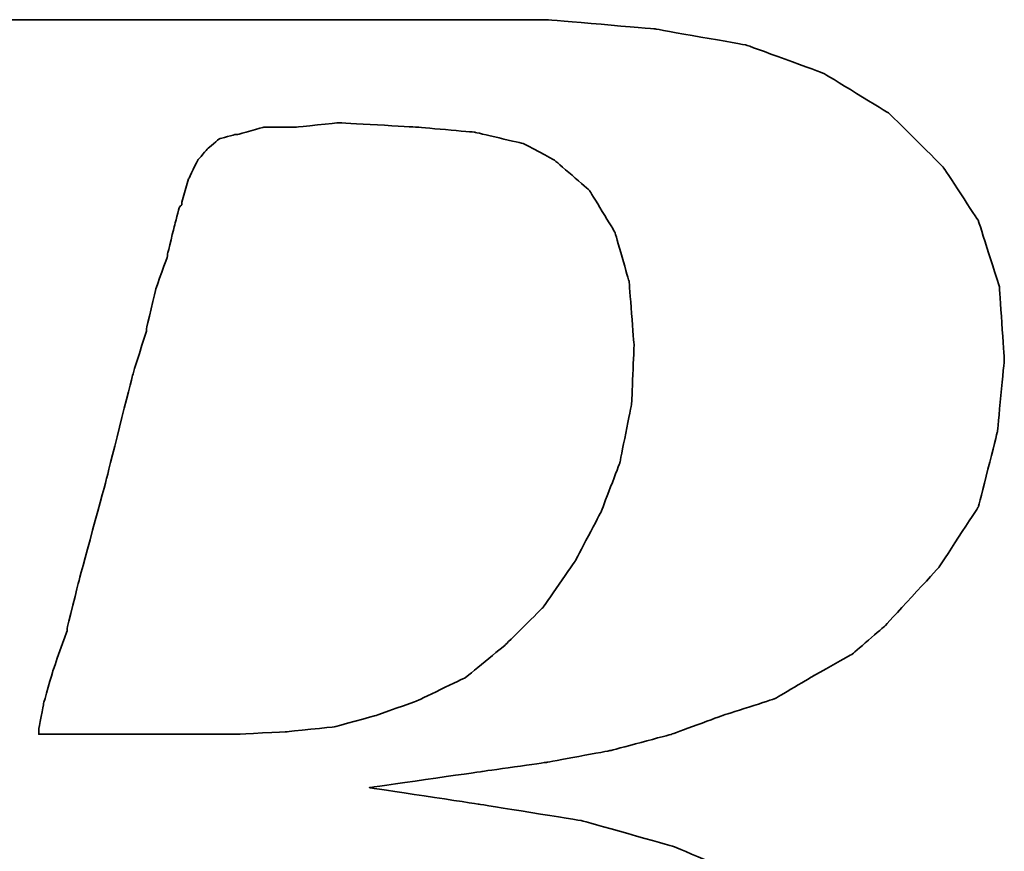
# Model space of a CAD drawing. Header units: millimetres. Extents: x 22 to 196, y 10 to 145.
# Tile 29 of 50: x 176.889 to 177.383, y 89.996 to 90.414. Entities that reach past the tile are written whole.
import ezdxf

# ---------------------------------------------------------------- set-up
doc = ezdxf.new("R2010")
doc.units = ezdxf.units.MM
doc.header["$LTSCALE"] = 0.1
doc.layers.add('DIM', color=4, linetype='CONTINUOUS')
doc.layers.add('layer 1', color=7, linetype='CONTINUOUS')

# ---------------------------------------------------------------- blocks, each defined once
blk = doc.blocks.new('TBI MOTION logo(完整正式版)')
at = {"layer": 'layer 1', "color": 22, "lineweight": 35}
for points, knots in [([(-64.65375, -6.86375), (-64.65375, -6.86375), (-64.84375, -7.29625), (-64.84375, -7.29625), (-64.84375, -7.29625), (-64.84375, -7.29625), (-64.86875, -7.34375), (-64.86875, -7.34375), (-64.86875, -7.34375), (-64.86875, -7.34375), (-64.86875, -7.36875), (-64.86875, -7.36875), (-64.86875, -7.36875), (-64.86875, -7.36875), (-65.15375, -7.65375), (-65.15375, -7.65375), (-65.15375, -7.65375), (-65.15375, -7.65375), (-65.17875, -7.65375), (-65.17875, -7.65375), (-65.17875, -7.65375), (-65.17875, -7.65375), (-65.20375, -7.67875), (-65.20375, -7.67875), (-65.20375, -7.67875), (-65.20375, -7.67875), (-65.58875, -7.87125), (-65.58875, -7.87125), (-65.58875, -7.87125), (-65.58875, -7.87125), (-65.63375, -7.87125), (-65.63375, -7.87125), (-65.63375, -7.87125), (-65.63375, -7.87125), (-65.65875, -7.89375), (-65.65875, -7.89375), (-65.65875, -7.89375), (-65.65875, -7.89375), (-66.09375, -7.94375), (-66.09375, -7.94375), (-66.09375, -7.94375), (-66.09375, -7.94375), (-66.11375, -7.94375), (-66.11375, -7.94375), (-66.11375, -7.94375), (-66.11375, -7.94375), (-66.16375, -7.94375), (-66.16375, -7.94375), (-66.16375, -7.94375), (-66.16375, -7.94375), (-66.30875, -7.94375), (-66.30875, -7.94375), (-66.30875, -7.94375), (-66.30875, -7.94375), (-66.69375, -7.94375), (-66.69375, -7.94375), (-66.69375, -7.94375), (-66.69375, -7.94375), (-67.07375, -7.94375), (-67.07375, -7.94375), (-67.07375, -7.94375), (-67.07375, -7.94375), (-67.12375, -7.94375), (-67.12375, -7.94375), (-67.12375, -7.94375), (-67.12375, -7.94375), (-67.12375, -7.96625), (-67.12375, -7.96625), (-67.12375, -7.96625), (-67.12375, -7.96625), (-67.14875, -7.99125), (-67.14875, -7.99125), (-67.14875, -7.99125), (-67.14875, -7.99125), (-67.24375, -8.34875), (-67.24375, -8.34875), (-67.24375, -8.34875), (-67.24375, -8.34875), (-67.31375, -8.68625), (-67.31375, -8.68625), (-67.31375, -8.68625), (-67.31375, -8.68625), (-67.26875, -8.68625), (-67.26875, -8.68625), (-67.26875, -8.68625), (-67.26875, -8.68625), (-67.07375, -8.68625), (-67.07375, -8.68625), (-67.07375, -8.68625), (-67.07375, -8.68625), (-66.54875, -8.68625), (-66.54875, -8.68625), (-66.54875, -8.68625), (-66.54875, -8.68625), (-65.82625, -8.68625), (-65.82625, -8.68625), (-65.82625, -8.68625), (-65.82625, -8.68625), (-65.01375, -8.68625), (-65.01375, -8.68625), (-65.01375, -8.68625), (-65.01375, -8.68625), (-64.05375, -8.68625), (-64.05375, -8.68625), (-64.05375, -8.68625), (-64.05375, -8.68625), (-62.08375, -8.68625), (-62.08375, -8.68625), (-62.08375, -8.68625), (-62.08375, -8.68625), (-60.06875, -8.68625), (-60.06875, -8.68625), (-60.06875, -8.68625), (-60.06875, -8.68625), (-59.10875, -8.68625), (-59.10875, -8.68625), (-59.10875, -8.68625), (-59.10875, -8.68625), (-58.29375, -8.68625), (-58.29375, -8.68625), (-58.29375, -8.68625), (-58.29375, -8.68625), (-57.57375, -8.68625), (-57.57375, -8.68625), (-57.57375, -8.68625), (-57.57375, -8.68625), (-57.04875, -8.68625), (-57.04875, -8.68625), (-57.04875, -8.68625), (-57.04875, -8.68625), (-56.85375, -8.68625), (-56.85375, -8.68625), (-56.85375, -8.68625), (-56.85375, -8.68625), (-56.70875, -8.68625), (-56.70875, -8.68625), (-56.70875, -8.68625), (-56.70875, -8.68625), (-56.61375, -8.68625), (-56.61375, -8.68625), (-56.61375, -8.68625), (-56.61375, -8.68625), (-56.56875, -8.68625), (-56.56875, -8.68625), (-56.56875, -8.68625), (-56.56875, -8.68625), (-55.65375, -8.63875), (-55.65375, -8.63875), (-55.65375, -8.63875), (-55.65375, -8.63875), (-54.76875, -8.51875), (-54.76875, -8.51875), (-54.76875, -8.51875), (-54.76875, -8.51875), (-53.90375, -8.30375), (-53.90375, -8.30375), (-53.90375, -8.30375), (-53.90375, -8.30375), (-53.08875, -8.03875), (-53.08875, -8.03875), (-53.08875, -8.03875), (-53.08875, -8.03875), (-52.34375, -7.65375), (-52.34375, -7.65375), (-52.34375, -7.65375), (-52.34375, -7.65375), (-51.69875, -7.29625), (-51.69875, -7.29625), (-51.69875, -7.29625), (-51.69875, -7.29625), (-51.21875, -6.91125), (-51.21875, -6.91125), (-51.21875, -6.91125), (-51.21875, -6.91125), (-50.83375, -6.50375), (-50.83375, -6.50375), (-50.83375, -6.50375), (-50.83375, -6.50375), (-50.44875, -5.94875), (-50.44875, -5.94875), (-50.44875, -5.94875), (-50.44875, -5.94875), (-50.13875, -5.30375), (-50.13875, -5.30375), (-50.13875, -5.30375), (-50.13875, -5.30375), (-49.99375, -4.65375), (-49.99375, -4.65375), (-49.99375, -4.65375), (-49.99375, -4.65375), (-49.92375, -3.98375), (-49.92375, -3.98375), (-49.92375, -3.98375), (-49.92375, -3.98375), (-49.99375, -3.19374), (-49.99375, -3.19374), (-49.99375, -3.19374), (-49.99375, -3.19374), (-50.23374, -2.44874), (-50.23374, -2.44874), (-50.23374, -2.44874), (-50.23374, -2.44874), (-50.59375, -1.87374), (-50.59375, -1.87374), (-50.59375, -1.87374), (-50.59375, -1.87374), (-51.09875, -1.31874), (-51.09875, -1.31874), (-51.09875, -1.31874), (-51.09875, -1.31874), (-51.74375, -0.81875), (-51.74375, -0.81875), (-51.74375, -0.81875), (-51.74375, -0.81875), (-52.53875, -0.48125), (-52.53875, -0.48125), (-52.53875, -0.48125), (-52.53875, -0.48125), (-53.47375, -0.21875), (-53.47375, -0.21875), (-53.47375, -0.21875), (-53.47375, -0.21875), (-54.52875, -0.04874), (-54.52875, -0.04874), (-54.52875, -0.04874), (-54.52875, -0.04874), (-55.65375, 0.12125), (-55.65375, 0.12125), (-55.65375, 0.12125), (-55.65375, 0.12125), (-54.50375, 0.28624), (-54.50375, 0.28624), (-54.50375, 0.28624), (-54.50375, 0.28624), (-53.83375, 0.38124), (-53.83375, 0.38124), (-53.83375, 0.38124), (-53.83375, 0.38124), (-53.18375, 0.50125), (-53.18375, 0.50125), (-53.18375, 0.50125), (-53.18375, 0.50125), (-52.55875, 0.66874), (-52.55875, 0.66874), (-52.55875, 0.66874), (-52.55875, 0.66874), (-52.03375, 0.86124), (-52.03375, 0.86124), (-52.03375, 0.86124), (-52.03375, 0.86124), (-51.50374, 1.03124), (-51.50374, 1.03124), (-51.50374, 1.03124), (-51.50374, 1.03124), (-51.09875, 1.27125), (-51.09875, 1.27125), (-51.09875, 1.27125), (-51.09875, 1.27125), (-50.71375, 1.48624), (-50.71375, 1.48624), (-50.71375, 1.48624), (-50.71375, 1.48624), (-50.37625, 1.77625), (-50.37625, 1.77625), (-50.37625, 1.77625), (-50.37625, 1.77625), (-49.82375, 2.37625), (-49.82375, 2.37625), (-49.82375, 2.37625), (-49.82375, 2.37625), (-49.41875, 2.99625), (-49.41875, 2.99625), (-49.41875, 2.99625), (-49.41875, 2.99625), (-49.22375, 3.76625), (-49.22375, 3.76625), (-49.22375, 3.76625), (-49.22375, 3.76625), (-49.15375, 4.50874), (-49.15375, 4.50874), (-49.15375, 4.50874), (-49.15375, 4.50874), (-49.20375, 5.25125), (-49.20375, 5.25125), (-49.20375, 5.25125), (-49.20375, 5.25125), (-49.41875, 5.92625), (-49.41875, 5.92625), (-49.41875, 5.92625), (-49.41875, 5.92625), (-49.77875, 6.47625), (-49.77875, 6.47625), (-49.77875, 6.47625), (-49.77875, 6.47625), (-50.33125, 7.02624), (-50.33125, 7.02624), (-50.33125, 7.02624), (-50.33125, 7.02624), (-51.00125, 7.43625), (-51.00125, 7.43625), (-51.00125, 7.43625), (-51.00125, 7.43625), (-51.79375, 7.72625), (-51.79375, 7.72625), (-51.79375, 7.72625), (-51.79375, 7.72625), (-52.72875, 7.89124), (-52.72875, 7.89124), (-52.72875, 7.89124), (-52.72875, 7.89124), (-53.83375, 7.98625), (-53.83375, 7.98625), (-53.83375, 7.98625), (-53.83375, 7.98625), (-53.92875, 7.98625), (-53.92875, 7.98625), (-53.92875, 7.98625), (-53.92875, 7.98625), (-54.26375, 7.98625), (-54.26375, 7.98625), (-54.26375, 7.98625), (-54.26375, 7.98625), (-54.74375, 7.98625), (-54.74375, 7.98625), (-54.74375, 7.98625), (-54.74375, 7.98625), (-55.36875, 7.98625), (-55.36875, 7.98625), (-55.36875, 7.98625), (-55.36875, 7.98625), (-56.13375, 7.98625), (-56.13375, 7.98625), (-56.13375, 7.98625), (-56.13375, 7.98625), (-56.94875, 7.98625), (-56.94875, 7.98625), (-56.94875, 7.98625), (-56.94875, 7.98625), (-58.77625, 7.98625), (-58.77625, 7.98625), (-58.77625, 7.98625), (-58.77625, 7.98625), (-60.59875, 7.98625), (-60.59875, 7.98625), (-60.59875, 7.98625), (-60.59875, 7.98625), (-61.41375, 7.98625), (-61.41375, 7.98625), (-61.41375, 7.98625), (-61.41375, 7.98625), (-62.17875, 7.98625), (-62.17875, 7.98625), (-62.17875, 7.98625), (-62.17875, 7.98625), (-62.80375, 7.98625), (-62.80375, 7.98625), (-62.80375, 7.98625), (-62.80375, 7.98625), (-63.30625, 7.98625), (-63.30625, 7.98625), (-63.30625, 7.98625), (-63.30625, 7.98625), (-63.57375, 7.98625), (-63.57375, 7.98625), (-63.57375, 7.98625), (-63.57375, 7.98625), (-63.57375, 7.96375), (-63.57375, 7.96375), (-63.57375, 7.96375), (-63.57375, 7.96375), (-63.59875, 7.94125), (-63.59875, 7.94125), (-63.59875, 7.94125), (-63.59875, 7.94125), (-63.69375, 7.55625), (-63.69375, 7.55625), (-63.69375, 7.55625), (-63.69375, 7.55625), (-63.76375, 7.24624), (-63.76375, 7.24624), (-63.76375, 7.24624), (-63.76375, 7.24624), (-63.23875, 7.24624), (-63.23875, 7.24624), (-63.23875, 7.24624), (-63.23875, 7.24624), (-62.75875, 7.24624), (-62.75875, 7.24624), (-62.75875, 7.24624), (-62.75875, 7.24624), (-62.61125, 7.24624), (-62.61125, 7.24624), (-62.61125, 7.24624), (-62.61125, 7.24624), (-62.56625, 7.24624), (-62.56625, 7.24624), (-62.56625, 7.24624), (-62.56625, 7.24624), (-62.22875, 7.24624), (-62.22875, 7.24624), (-62.22875, 7.24624), (-62.22875, 7.24624), (-62.20375, 7.24624), (-62.20375, 7.24624), (-62.20375, 7.24624), (-62.20375, 7.24624), (-62.17875, 7.21875), (-62.17875, 7.21875), (-62.17875, 7.21875), (-62.17875, 7.21875), (-61.96375, 7.17125), (-61.96375, 7.17125), (-61.96375, 7.17125), (-61.96375, 7.17125), (-61.72375, 7.12624), (-61.72375, 7.12624), (-61.72375, 7.12624), (-61.72375, 7.12624), (-61.70375, 7.12624), (-61.70375, 7.12624), (-61.70375, 7.12624), (-61.70375, 7.12624), (-61.55875, 7.07624), (-61.55875, 7.07624), (-61.55875, 7.07624), (-61.55875, 7.07624), (-61.50875, 7.07624), (-61.50875, 7.07624), (-61.50875, 7.07624), (-61.50875, 7.07624), (-61.48375, 7.02624), (-61.48375, 7.02624), (-61.48375, 7.02624), (-61.48375, 7.02624), (-61.31875, 6.83375), (-61.31875, 6.83375), (-61.31875, 6.83375), (-61.31875, 6.83375), (-61.29375, 6.81125), (-61.29375, 6.81125), (-61.29375, 6.81125), (-61.29375, 6.81125), (-61.29375, 6.78625), (-61.29375, 6.78625), (-61.29375, 6.78625), (-61.29375, 6.78625), (-61.19875, 6.50124), (-61.19875, 6.50124), (-61.19875, 6.50124), (-61.19875, 6.50124), (-61.17375, 6.45124), (-61.17375, 6.45124), (-61.17375, 6.45124), (-61.17375, 6.45124), (-61.19875, 6.40625), (-61.19875, 6.40625), (-61.19875, 6.40625), (-61.19875, 6.40625), (-61.26875, 5.99624), (-61.26875, 5.99624), (-61.26875, 5.99624), (-61.26875, 5.99624), (-61.26875, 5.85125), (-61.26875, 5.85125), (-61.26875, 5.85125), (-61.26875, 5.85125), (-61.26875, 5.82625), (-61.26875, 5.82625), (-61.26875, 5.82625), (-61.26875, 5.82625), (-61.29375, 5.80625), (-61.29375, 5.80625), (-61.29375, 5.80625), (-61.29375, 5.80625), (-61.34125, 5.66125), (-61.34125, 5.66125), (-61.34125, 5.66125), (-61.34125, 5.66125), (-61.41375, 5.44625), (-61.41375, 5.44625), (-61.41375, 5.44625), (-61.41375, 5.44625), (-61.48375, 5.15625), (-61.48375, 5.15625), (-61.48375, 5.15625), (-61.48375, 5.15625), (-61.58375, 4.82124), (-61.58375, 4.82124), (-61.58375, 4.82124), (-61.58375, 4.82124), (-61.79875, 4.00375), (-61.79875, 4.00375), (-61.79875, 4.00375), (-61.79875, 4.00375), (-62.05875, 2.99625), (-62.05875, 2.99625), (-62.05875, 2.99625), (-62.05875, 2.99625), (-62.34875, 1.91625), (-62.34875, 1.91625), (-62.34875, 1.91625), (-62.34875, 1.91625), (-62.97375, -0.41124), (-62.97375, -0.41124), (-62.97375, -0.41124), (-62.97375, -0.41124), (-63.59875, -2.75875), (-63.59875, -2.75875), (-63.59875, -2.75875), (-63.59875, -2.75875), (-63.88375, -3.86374), (-63.88375, -3.86374), (-63.88375, -3.86374), (-63.88375, -3.86374), (-64.14875, -4.82374), (-64.14875, -4.82374), (-64.14875, -4.82374), (-64.14875, -4.82374), (-64.36375, -5.64125), (-64.36375, -5.64125), (-64.36375, -5.64125), (-64.36375, -5.64125), (-64.43625, -5.97625), (-64.43625, -5.97625), (-64.43625, -5.97625), (-64.43625, -5.97625), (-64.50875, -6.28625), (-64.50875, -6.28625), (-64.50875, -6.28625), (-64.50875, -6.28625), (-64.50875, -6.30875), (-64.50875, -6.30875), (-64.50875, -6.30875), (-64.50875, -6.30875), (-64.57875, -6.50375), (-64.57875, -6.50375), (-64.57875, -6.50375), (-64.57875, -6.50375), (-64.62875, -6.69625), (-64.62875, -6.69625), (-64.62875, -6.69625), (-64.62875, -6.69625), (-64.62875, -6.76875), (-64.62875, -6.76875), (-64.62875, -6.76875), (-64.62875, -6.76875), (-64.62875, -6.81375), (-64.62875, -6.81375), (-64.62875, -6.81375), (-64.62875, -6.81375), (-64.62875, -6.83875), (-64.62875, -6.83875), (-64.62875, -6.83875), (-64.62875, -6.83875), (-64.65375, -6.86375), (-64.65375, -6.86375)], [0, 0, 0, 0, 0.00719424, 0.00719424, 0.00719424, 0.00719425, 0.01438849, 0.01438849, 0.01438849, 0.0143885, 0.02158273, 0.02158273, 0.02158273, 0.02158274, 0.02877698, 0.02877698, 0.02877698, 0.02877699, 0.03597122, 0.03597122, 0.03597122, 0.03597123, 0.04316547, 0.04316547, 0.04316547, 0.04316548, 0.05035971, 0.05035971, 0.05035971, 0.05035972, 0.05755396, 0.05755396, 0.05755396, 0.05755397, 0.0647482, 0.0647482, 0.0647482, 0.06474821, 0.07194245, 0.07194245, 0.07194245, 0.07194246, 0.07913669, 0.07913669, 0.07913669, 0.0791367, 0.08633094, 0.08633094, 0.08633094, 0.08633095, 0.09352518, 0.09352518, 0.09352518, 0.09352519, 0.10071942, 0.10071942, 0.10071942, 0.10071943, 0.10791367, 0.10791367, 0.10791367, 0.10791368, 0.11510791, 0.11510791, 0.11510791, 0.11510792, 0.12230216, 0.12230216, 0.12230216, 0.12230217, 0.1294964, 0.1294964, 0.1294964, 0.12949641, 0.13669065, 0.13669065, 0.13669065, 0.13669066, 0.14388489, 0.14388489, 0.14388489, 0.1438849, 0.15107914, 0.15107914, 0.15107914, 0.15107915, 0.15827338, 0.15827338, 0.15827338, 0.15827339, 0.16546763, 0.16546763, 0.16546763, 0.16546764, 0.17266187, 0.17266187, 0.17266187, 0.17266188, 0.17985612, 0.17985612, 0.17985612, 0.17985613, 0.18705036, 0.18705036, 0.18705036, 0.18705037, 0.1942446, 0.1942446, 0.1942446, 0.19424461, 0.20143885, 0.20143885, 0.20143885, 0.20143886, 0.20863309, 0.20863309, 0.20863309, 0.2086331, 0.21582734, 0.21582734, 0.21582734, 0.21582735, 0.22302158, 0.22302158, 0.22302158, 0.22302159, 0.23021583, 0.23021583, 0.23021583, 0.23021584, 0.23741007, 0.23741007, 0.23741007, 0.23741008, 0.24460432, 0.24460432, 0.24460432, 0.24460433, 0.25179856, 0.25179856, 0.25179856, 0.25179857, 0.25899281, 0.25899281, 0.25899281, 0.25899282, 0.26618705, 0.26618705, 0.26618705, 0.26618706, 0.27338129, 0.27338129, 0.27338129, 0.2733813, 0.28057554, 0.28057554, 0.28057554, 0.28057555, 0.28776978, 0.28776978, 0.28776978, 0.28776979, 0.29496403, 0.29496403, 0.29496403, 0.29496404, 0.30215827, 0.30215827, 0.30215827, 0.30215828, 0.30935252, 0.30935252, 0.30935252, 0.30935253, 0.31654676, 0.31654676, 0.31654676, 0.31654677, 0.32374101, 0.32374101, 0.32374101, 0.32374102, 0.33093525, 0.33093525, 0.33093525, 0.33093526, 0.3381295, 0.3381295, 0.3381295, 0.33812951, 0.34532374, 0.34532374, 0.34532374, 0.34532375, 0.35251799, 0.35251799, 0.35251799, 0.352518, 0.35971223, 0.35971223, 0.35971223, 0.35971224, 0.36690647, 0.36690647, 0.36690647, 0.36690648, 0.37410072, 0.37410072, 0.37410072, 0.37410073, 0.38129496, 0.38129496, 0.38129496, 0.38129497, 0.38848921, 0.38848921, 0.38848921, 0.38848922, 0.39568345, 0.39568345, 0.39568345, 0.39568346, 0.4028777, 0.4028777, 0.4028777, 0.40287771, 0.41007194, 0.41007194, 0.41007194, 0.41007195, 0.41726619, 0.41726619, 0.41726619, 0.4172662, 0.42446043, 0.42446043, 0.42446043, 0.42446044, 0.43165468, 0.43165468, 0.43165468, 0.43165469, 0.43884892, 0.43884892, 0.43884892, 0.43884893, 0.44604317, 0.44604317, 0.44604317, 0.44604318, 0.45323741, 0.45323741, 0.45323741, 0.45323742, 0.46043165, 0.46043165, 0.46043165, 0.46043166, 0.4676259, 0.4676259, 0.4676259, 0.46762591, 0.47482014, 0.47482014, 0.47482014, 0.47482015, 0.48201439, 0.48201439, 0.48201439, 0.4820144, 0.48920863, 0.48920863, 0.48920863, 0.48920864, 0.49640288, 0.49640288, 0.49640288, 0.49640289, 0.50359712, 0.50359712, 0.50359712, 0.50359713, 0.51079137, 0.51079137, 0.51079137, 0.51079138, 0.51798561, 0.51798561, 0.51798561, 0.51798562, 0.52517986, 0.52517986, 0.52517986, 0.52517987, 0.5323741, 0.5323741, 0.5323741, 0.53237411, 0.53956835, 0.53956835, 0.53956835, 0.53956836, 0.54676259, 0.54676259, 0.54676259, 0.5467626, 0.55395683, 0.55395683, 0.55395683, 0.55395684, 0.56115108, 0.56115108, 0.56115108, 0.56115109, 0.56834532, 0.56834532, 0.56834532, 0.56834533, 0.57553957, 0.57553957, 0.57553957, 0.57553958, 0.58273381, 0.58273381, 0.58273381, 0.58273382, 0.58992806, 0.58992806, 0.58992806, 0.58992807, 0.5971223, 0.5971223, 0.5971223, 0.59712231, 0.60431655, 0.60431655, 0.60431655, 0.60431656, 0.61151079, 0.61151079, 0.61151079, 0.6115108, 0.61870504, 0.61870504, 0.61870504, 0.61870505, 0.62589928, 0.62589928, 0.62589928, 0.62589929, 0.63309353, 0.63309353, 0.63309353, 0.63309354, 0.64028777, 0.64028777, 0.64028777, 0.64028778, 0.64748201, 0.64748201, 0.64748201, 0.64748202, 0.65467626, 0.65467626, 0.65467626, 0.65467627, 0.6618705, 0.6618705, 0.6618705, 0.66187051, 0.66906475, 0.66906475, 0.66906475, 0.66906476, 0.67625899, 0.67625899, 0.67625899, 0.676259, 0.68345324, 0.68345324, 0.68345324, 0.68345325, 0.69064748, 0.69064748, 0.69064748, 0.69064749, 0.69784173, 0.69784173, 0.69784173, 0.69784174, 0.70503597, 0.70503597, 0.70503597, 0.70503598, 0.71223022, 0.71223022, 0.71223022, 0.71223023, 0.71942446, 0.71942446, 0.71942446, 0.71942447, 0.72661871, 0.72661871, 0.72661871, 0.72661872, 0.73381295, 0.73381295, 0.73381295, 0.73381296, 0.74100719, 0.74100719, 0.74100719, 0.7410072, 0.74820144, 0.74820144, 0.74820144, 0.74820145, 0.75539568, 0.75539568, 0.75539568, 0.75539569, 0.76258993, 0.76258993, 0.76258993, 0.76258994, 0.76978417, 0.76978417, 0.76978417, 0.76978418, 0.77697842, 0.77697842, 0.77697842, 0.77697843, 0.78417266, 0.78417266, 0.78417266, 0.78417267, 0.79136691, 0.79136691, 0.79136691, 0.79136692, 0.79856115, 0.79856115, 0.79856115, 0.79856116, 0.8057554, 0.8057554, 0.8057554, 0.80575541, 0.81294964, 0.81294964, 0.81294964, 0.81294965, 0.82014388, 0.82014388, 0.82014388, 0.82014389, 0.82733813, 0.82733813, 0.82733813, 0.82733814, 0.83453237, 0.83453237, 0.83453237, 0.83453238, 0.84172662, 0.84172662, 0.84172662, 0.84172663, 0.84892086, 0.84892086, 0.84892086, 0.84892087, 0.85611511, 0.85611511, 0.85611511, 0.85611512, 0.86330935, 0.86330935, 0.86330935, 0.86330936, 0.8705036, 0.8705036, 0.8705036, 0.87050361, 0.87769784, 0.87769784, 0.87769784, 0.87769785, 0.88489209, 0.88489209, 0.88489209, 0.8848921, 0.89208633, 0.89208633, 0.89208633, 0.89208634, 0.89928058, 0.89928058, 0.89928058, 0.89928059, 0.90647482, 0.90647482, 0.90647482, 0.90647483, 0.91366906, 0.91366906, 0.91366906, 0.91366907, 0.92086331, 0.92086331, 0.92086331, 0.92086332, 0.92805755, 0.92805755, 0.92805755, 0.92805756, 0.9352518, 0.9352518, 0.9352518, 0.93525181, 0.94244604, 0.94244604, 0.94244604, 0.94244605, 0.94964029, 0.94964029, 0.94964029, 0.9496403, 0.95683453, 0.95683453, 0.95683453, 0.95683454, 0.96402878, 0.96402878, 0.96402878, 0.96402879, 0.97122302, 0.97122302, 0.97122302, 0.97122303, 0.97841727, 0.97841727, 0.97841727, 0.97841728, 0.98561151, 0.98561151, 0.98561151, 0.98561152, 0.99280576, 0.99280576, 0.99280576, 0.99280577, 1, 1, 1, 1]), ([(-57.50375, 6.35625), (-57.50375, 6.35625), (-57.57375, 6.11625), (-57.57375, 6.11625), (-57.57375, 6.11625), (-57.57375, 6.11625), (-57.57375, 6.09125), (-57.57375, 6.09125), (-57.57375, 6.09125), (-57.57375, 6.09125), (-57.59875, 6.06625), (-57.59875, 6.06625), (-57.59875, 6.06625), (-57.59875, 6.06625), (-57.64875, 5.87625), (-57.64875, 5.87625), (-57.64875, 5.87625), (-57.64875, 5.87625), (-57.71875, 5.58875), (-57.71875, 5.58875), (-57.71875, 5.58875), (-57.71875, 5.58875), (-57.71875, 5.56625), (-57.71875, 5.56625), (-57.71875, 5.56625), (-57.71875, 5.56625), (-57.83875, 5.23125), (-57.83875, 5.23125), (-57.83875, 5.23125), (-57.83875, 5.23125), (-57.93625, 4.82124), (-57.93625, 4.82124), (-57.93625, 4.82124), (-57.93625, 4.82124), (-57.93625, 4.79624), (-57.93625, 4.79624), (-57.93625, 4.79624), (-57.93625, 4.79624), (-58.07875, 4.34125), (-58.07875, 4.34125), (-58.07875, 4.34125), (-58.07875, 4.34125), (-58.34375, 3.28625), (-58.34375, 3.28625), (-58.34375, 3.28625), (-58.34375, 3.28625), (-58.62875, 2.23124), (-58.62875, 2.23124), (-58.62875, 2.23124), (-58.62875, 2.23124), (-58.74875, 1.75125), (-58.74875, 1.75125), (-58.74875, 1.75125), (-58.74875, 1.75125), (-58.74875, 1.72625), (-58.74875, 1.72625), (-58.74875, 1.72625), (-58.74875, 1.72625), (-58.89375, 1.31625), (-58.89375, 1.31625), (-58.89375, 1.31625), (-58.89375, 1.31625), (-58.98875, 0.98124), (-58.98875, 0.98124), (-58.98875, 0.98124), (-58.98875, 0.98124), (-59.03875, 0.71625), (-59.03875, 0.71625), (-59.03875, 0.71625), (-59.03875, 0.71625), (-59.03875, 0.66874), (-59.03875, 0.66874), (-59.03875, 0.66874), (-59.03875, 0.66874), (-58.91875, 0.66874), (-58.91875, 0.66874), (-58.91875, 0.66874), (-58.91875, 0.66874), (-58.53375, 0.66874), (-58.53375, 0.66874), (-58.53375, 0.66874), (-58.53375, 0.66874), (-58.10375, 0.66874), (-58.10375, 0.66874), (-58.10375, 0.66874), (-58.10375, 0.66874), (-57.66875, 0.66874), (-57.66875, 0.66874), (-57.66875, 0.66874), (-57.66875, 0.66874), (-57.33375, 0.66874), (-57.33375, 0.66874), (-57.33375, 0.66874), (-57.33375, 0.66874), (-57.09375, 0.66874), (-57.09375, 0.66874), (-57.09375, 0.66874), (-57.09375, 0.66874), (-56.99875, 0.66874), (-56.99875, 0.66874), (-56.99875, 0.66874), (-56.99875, 0.66874), (-56.49375, 0.69374), (-56.49375, 0.69374), (-56.49375, 0.69374), (-56.49375, 0.69374), (-56.01375, 0.74374), (-56.01375, 0.74374), (-56.01375, 0.74374), (-56.01375, 0.74374), (-55.58375, 0.86124), (-55.58375, 0.86124), (-55.58375, 0.86124), (-55.58375, 0.86124), (-55.17375, 1.00624), (-55.17375, 1.00624), (-55.17375, 1.00624), (-55.17375, 1.00624), (-54.67375, 1.24625), (-54.67375, 1.24625), (-54.67375, 1.24625), (-54.67375, 1.24625), (-54.26375, 1.58124), (-54.26375, 1.58124), (-54.26375, 1.58124), (-54.26375, 1.58124), (-53.87875, 1.96374), (-53.87875, 1.96374), (-53.87875, 1.96374), (-53.87875, 1.96374), (-53.54375, 2.44625), (-53.54375, 2.44625), (-53.54375, 2.44625), (-53.54375, 2.44625), (-53.27875, 2.95125), (-53.27875, 2.95125), (-53.27875, 2.95125), (-53.27875, 2.95125), (-53.08875, 3.45124), (-53.08875, 3.45124), (-53.08875, 3.45124), (-53.08875, 3.45124), (-52.96875, 4.05124), (-52.96875, 4.05124), (-52.96875, 4.05124), (-52.96875, 4.05124), (-52.94375, 4.65125), (-52.94375, 4.65125), (-52.94375, 4.65125), (-52.94375, 4.65125), (-52.99375, 5.30125), (-52.99375, 5.30125), (-52.99375, 5.30125), (-52.99375, 5.30125), (-53.13875, 5.80625), (-53.13875, 5.80625), (-53.13875, 5.80625), (-53.13875, 5.80625), (-53.39875, 6.23625), (-53.39875, 6.23625), (-53.39875, 6.23625), (-53.39875, 6.23625), (-53.75875, 6.54875), (-53.75875, 6.54875), (-53.75875, 6.54875), (-53.75875, 6.54875), (-54.07375, 6.71625), (-54.07375, 6.71625), (-54.07375, 6.71625), (-54.07375, 6.71625), (-54.57375, 6.83375), (-54.57375, 6.83375), (-54.57375, 6.83375), (-54.57375, 6.83375), (-55.17375, 6.88625), (-55.17375, 6.88625), (-55.17375, 6.88625), (-55.17375, 6.88625), (-55.96875, 6.93125), (-55.96875, 6.93125), (-55.96875, 6.93125), (-55.96875, 6.93125), (-56.39875, 6.88625), (-56.39875, 6.88625), (-56.39875, 6.88625), (-56.39875, 6.88625), (-56.42125, 6.88625), (-56.42125, 6.88625), (-56.42125, 6.88625), (-56.42125, 6.88625), (-56.73375, 6.88625), (-56.73375, 6.88625), (-56.73375, 6.88625), (-56.73375, 6.88625), (-56.99875, 6.81125), (-56.99875, 6.81125), (-56.99875, 6.81125), (-56.99875, 6.81125), (-57.02375, 6.81125), (-57.02375, 6.81125), (-57.02375, 6.81125), (-57.02375, 6.81125), (-57.18875, 6.76625), (-57.18875, 6.76625), (-57.18875, 6.76625), (-57.18875, 6.76625), (-57.30875, 6.66625), (-57.30875, 6.66625), (-57.30875, 6.66625), (-57.30875, 6.66625), (-57.40875, 6.54875), (-57.40875, 6.54875), (-57.40875, 6.54875), (-57.40875, 6.54875), (-57.50375, 6.35625), (-57.50375, 6.35625)], [0, 0, 0, 0, 0.01851852, 0.01851852, 0.01851852, 0.01851853, 0.03703704, 0.03703704, 0.03703704, 0.03703705, 0.05555556, 0.05555556, 0.05555556, 0.05555557, 0.07407407, 0.07407407, 0.07407407, 0.07407408, 0.09259259, 0.09259259, 0.09259259, 0.0925926, 0.11111111, 0.11111111, 0.11111111, 0.11111112, 0.12962963, 0.12962963, 0.12962963, 0.12962964, 0.14814815, 0.14814815, 0.14814815, 0.14814816, 0.16666667, 0.16666667, 0.16666667, 0.16666668, 0.18518519, 0.18518519, 0.18518519, 0.1851852, 0.2037037, 0.2037037, 0.2037037, 0.20370371, 0.22222222, 0.22222222, 0.22222222, 0.22222223, 0.24074074, 0.24074074, 0.24074074, 0.24074075, 0.25925926, 0.25925926, 0.25925926, 0.25925927, 0.27777778, 0.27777778, 0.27777778, 0.27777779, 0.2962963, 0.2962963, 0.2962963, 0.29629631, 0.31481481, 0.31481481, 0.31481481, 0.31481482, 0.33333333, 0.33333333, 0.33333333, 0.33333334, 0.35185185, 0.35185185, 0.35185185, 0.35185186, 0.37037037, 0.37037037, 0.37037037, 0.37037038, 0.38888889, 0.38888889, 0.38888889, 0.3888889, 0.40740741, 0.40740741, 0.40740741, 0.40740742, 0.42592593, 0.42592593, 0.42592593, 0.42592594, 0.44444444, 0.44444444, 0.44444444, 0.44444445, 0.46296296, 0.46296296, 0.46296296, 0.46296297, 0.48148148, 0.48148148, 0.48148148, 0.48148149, 0.5, 0.5, 0.5, 0.50000001, 0.51851852, 0.51851852, 0.51851852, 0.51851853, 0.53703704, 0.53703704, 0.53703704, 0.53703705, 0.55555556, 0.55555556, 0.55555556, 0.55555557, 0.57407407, 0.57407407, 0.57407407, 0.57407408, 0.59259259, 0.59259259, 0.59259259, 0.5925926, 0.61111111, 0.61111111, 0.61111111, 0.61111112, 0.62962963, 0.62962963, 0.62962963, 0.62962964, 0.64814815, 0.64814815, 0.64814815, 0.64814816, 0.66666667, 0.66666667, 0.66666667, 0.66666668, 0.68518519, 0.68518519, 0.68518519, 0.6851852, 0.7037037, 0.7037037, 0.7037037, 0.70370371, 0.72222222, 0.72222222, 0.72222222, 0.72222223, 0.74074074, 0.74074074, 0.74074074, 0.74074075, 0.75925926, 0.75925926, 0.75925926, 0.75925927, 0.77777778, 0.77777778, 0.77777778, 0.77777779, 0.7962963, 0.7962963, 0.7962963, 0.79629631, 0.81481481, 0.81481481, 0.81481481, 0.81481482, 0.83333333, 0.83333333, 0.83333333, 0.83333334, 0.85185185, 0.85185185, 0.85185185, 0.85185186, 0.87037037, 0.87037037, 0.87037037, 0.87037038, 0.88888889, 0.88888889, 0.88888889, 0.8888889, 0.90740741, 0.90740741, 0.90740741, 0.90740742, 0.92592593, 0.92592593, 0.92592593, 0.92592594, 0.94444444, 0.94444444, 0.94444444, 0.94444445, 0.96296296, 0.96296296, 0.96296296, 0.96296297, 0.98148148, 0.98148148, 0.98148148, 0.98148149, 1, 1, 1, 1])]:
    blk.add_open_spline(points, degree=3, knots=knots, dxfattribs=at)

msp = doc.modelspace()

# ---------------------------------------------------------------- block references
at = {"layer": 'DIM', "color": 7, "xscale": 0.04903855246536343, "yscale": 0.04903855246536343, "zscale": 0.04903855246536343}
msp.add_blockref('TBI MOTION logo(完整正式版)', (179.79376, 90.02219), dxfattribs=at)

doc.saveas('drawing.dxf')
